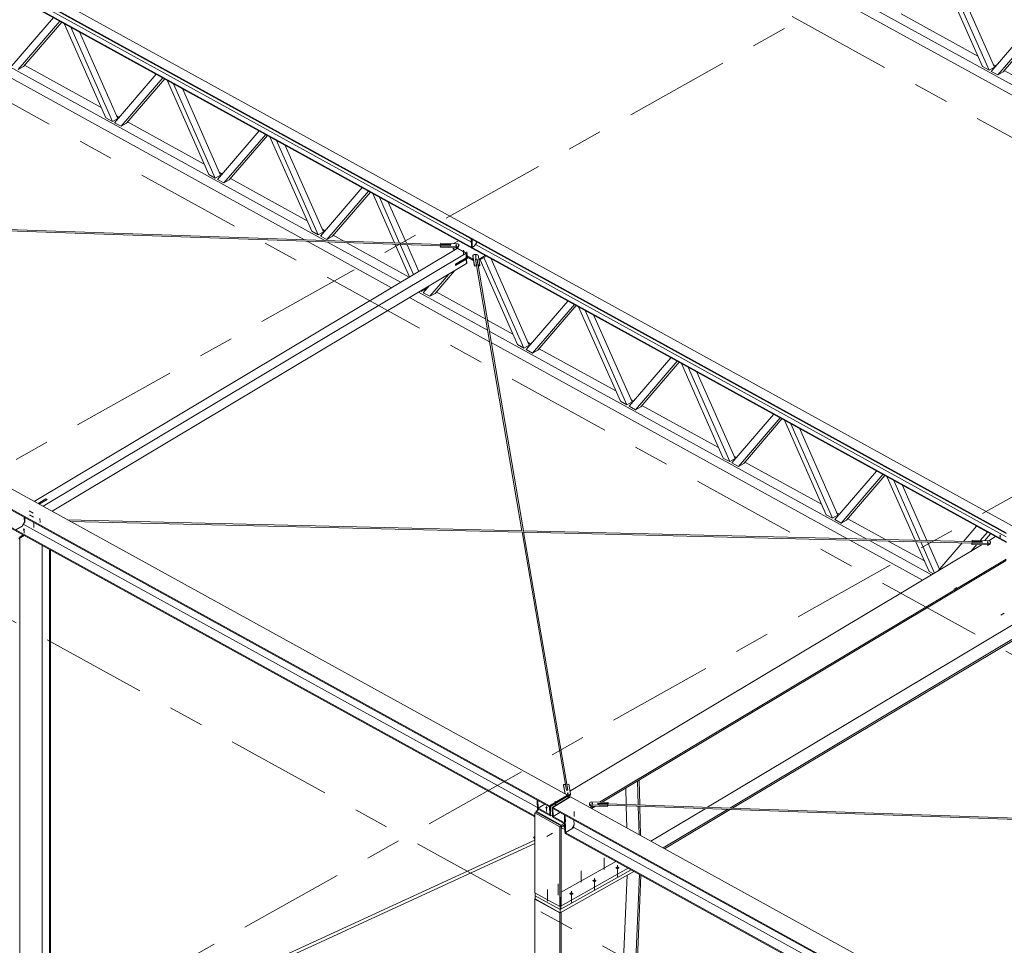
# Model space of a CAD drawing. Header units: millimetres. Extents: x -260 to 160, y -50 to 247.
# Tile 24 of 74: x -165 to -137, y 111 to 137. Entities that reach past the tile are written whole.
import ezdxf

# ---------------------------------------------------------------- set-up
doc = ezdxf.new("R2010")
doc.units = ezdxf.units.MM
for name, pattern in [('XKITLINE00', [0]), ('XKITLINE02', [4, 2, -2]), ('XKITLINE03', [6, 3, -1, 1, -1])]:
    doc.linetypes.add(name, pattern=pattern)
for name, color, linetype, lineweight in [('Element', 2, 'Continuous', 0), ('Spoina', 1, 'Continuous', 0), ('Śruba', 3, 'Continuous', 0)]:
    doc.layers.add(name, color=color, linetype=linetype, lineweight=lineweight)

msp = doc.modelspace()

# ---------------------------------------------------------------- hatches: boundary and pattern name
at = {"layer": 'Śruba'}
for points in [[(-152.237, 130.756), (-152.242, 130.756), (-152.246, 130.757), (-152.25, 130.759), (-152.253, 130.761), (-152.255, 130.764), (-152.257, 130.766), (-152.257, 130.769), (-152.257, 130.772), (-152.256, 130.775), (-152.253, 130.777), (-152.25, 130.779), (-152.247, 130.781), (-152.242, 130.783), (-152.238, 130.784), (-152.233, 130.784), (-152.228, 130.784), (-152.223, 130.783), (-152.219, 130.782), (-152.215, 130.78), (-152.212, 130.778), (-152.209, 130.776), (-152.208, 130.773), (-152.207, 130.77), (-152.208, 130.768), (-152.209, 130.765), (-152.211, 130.762), (-152.214, 130.76), (-152.218, 130.758), (-152.222, 130.757), (-152.227, 130.756), (-152.232, 130.755)], [(-152.033, 130.589), (-152.038, 130.59), (-152.042, 130.591), (-152.046, 130.592), (-152.049, 130.595), (-152.052, 130.597), (-152.053, 130.6), (-152.054, 130.602), (-152.053, 130.605), (-152.052, 130.608), (-152.05, 130.611), (-152.047, 130.613), (-152.043, 130.615), (-152.039, 130.616), (-152.034, 130.617), (-152.029, 130.617), (-152.024, 130.617), (-152.02, 130.617), (-152.015, 130.615), (-152.011, 130.614), (-152.008, 130.612), (-152.006, 130.609), (-152.004, 130.607), (-152.004, 130.604), (-152.004, 130.601), (-152.006, 130.598), (-152.008, 130.596), (-152.011, 130.593), (-152.015, 130.592), (-152.019, 130.59), (-152.024, 130.589), (-152.028, 130.589)], [(-151.932, 130.533), (-151.937, 130.534), (-151.941, 130.535), (-151.945, 130.537), (-151.948, 130.539), (-151.95, 130.541), (-151.952, 130.544), (-151.952, 130.547), (-151.952, 130.549), (-151.951, 130.552), (-151.948, 130.555), (-151.945, 130.557), (-151.942, 130.559), (-151.937, 130.56), (-151.933, 130.561), (-151.928, 130.562), (-151.923, 130.561), (-151.918, 130.561), (-151.914, 130.56), (-151.91, 130.558), (-151.907, 130.556), (-151.904, 130.553), (-151.903, 130.551), (-151.902, 130.548), (-151.903, 130.545), (-151.904, 130.542), (-151.906, 130.54), (-151.909, 130.538), (-151.913, 130.536), (-151.917, 130.534), (-151.922, 130.533), (-151.927, 130.533)], [(-151.684, 130.452), (-151.689, 130.452), (-151.693, 130.454), (-151.697, 130.455), (-151.7, 130.457), (-151.703, 130.46), (-151.704, 130.462), (-151.705, 130.465), (-151.704, 130.468), (-151.703, 130.471), (-151.701, 130.473), (-151.698, 130.476), (-151.694, 130.477), (-151.69, 130.479), (-151.685, 130.48), (-151.68, 130.48), (-151.675, 130.48), (-151.671, 130.479), (-151.666, 130.478), (-151.663, 130.477), (-151.659, 130.474), (-151.657, 130.472), (-151.655, 130.469), (-151.655, 130.467), (-151.655, 130.464), (-151.657, 130.461), (-151.659, 130.459), (-151.662, 130.456), (-151.666, 130.454), (-151.67, 130.453), (-151.675, 130.452), (-151.68, 130.452)], [(-164.506, 122.677), (-164.512, 122.678), (-164.518, 122.679), (-164.523, 122.681), (-164.527, 122.684), (-164.53, 122.687), (-164.532, 122.691), (-164.533, 122.694), (-164.532, 122.698), (-164.53, 122.701), (-164.527, 122.705), (-164.524, 122.707), (-164.519, 122.71), (-164.513, 122.712), (-164.507, 122.713), (-164.501, 122.713), (-164.495, 122.713), (-164.489, 122.712), (-164.483, 122.711), (-164.478, 122.709), (-164.474, 122.706), (-164.471, 122.703), (-164.469, 122.7), (-164.468, 122.696), (-164.469, 122.692), (-164.471, 122.689), (-164.473, 122.686), (-164.477, 122.683), (-164.482, 122.68), (-164.488, 122.678), (-164.494, 122.677), (-164.5, 122.677)], [(-136.8, 122.502), (-136.805, 122.503), (-136.809, 122.504), (-136.813, 122.506), (-136.816, 122.508), (-136.819, 122.51), (-136.82, 122.513), (-136.821, 122.516), (-136.82, 122.519), (-136.819, 122.521), (-136.817, 122.524), (-136.814, 122.526), (-136.81, 122.528), (-136.806, 122.53), (-136.801, 122.53), (-136.796, 122.531), (-136.791, 122.531), (-136.787, 122.53), (-136.782, 122.529), (-136.778, 122.527), (-136.775, 122.525), (-136.773, 122.523), (-136.771, 122.52), (-136.771, 122.517), (-136.771, 122.514), (-136.772, 122.512), (-136.775, 122.509), (-136.778, 122.507), (-136.782, 122.505), (-136.786, 122.504), (-136.79, 122.503), (-136.795, 122.502)], [(-137.151, 122.331), (-137.156, 122.331), (-137.16, 122.332), (-137.164, 122.334), (-137.167, 122.336), (-137.17, 122.339), (-137.171, 122.341), (-137.172, 122.344), (-137.171, 122.347), (-137.17, 122.35), (-137.168, 122.352), (-137.165, 122.354), (-137.161, 122.356), (-137.157, 122.358), (-137.152, 122.359), (-137.147, 122.359), (-137.142, 122.359), (-137.138, 122.358), (-137.133, 122.357), (-137.129, 122.355), (-137.126, 122.353), (-137.124, 122.351), (-137.122, 122.348), (-137.122, 122.345), (-137.122, 122.343), (-137.124, 122.34), (-137.126, 122.337), (-137.129, 122.335), (-137.133, 122.333), (-137.137, 122.332), (-137.141, 122.331), (-137.146, 122.33)], [(-149.072, 115.204), (-149.077, 115.205), (-149.082, 115.206), (-149.085, 115.208), (-149.089, 115.21), (-149.091, 115.212), (-149.092, 115.215), (-149.093, 115.218), (-149.093, 115.221), (-149.091, 115.223), (-149.089, 115.226), (-149.086, 115.228), (-149.082, 115.23), (-149.078, 115.232), (-149.073, 115.232), (-149.068, 115.233), (-149.063, 115.233), (-149.059, 115.232), (-149.054, 115.231), (-149.051, 115.229), (-149.047, 115.227), (-149.045, 115.225), (-149.044, 115.222), (-149.043, 115.219), (-149.043, 115.216), (-149.045, 115.214), (-149.047, 115.211), (-149.05, 115.209), (-149.054, 115.207), (-149.058, 115.206), (-149.063, 115.205), (-149.068, 115.204)], [(-148.378, 114.916), (-148.383, 114.917), (-148.387, 114.918), (-148.391, 114.92), (-148.394, 114.922), (-148.396, 114.924), (-148.398, 114.927), (-148.398, 114.93), (-148.398, 114.933), (-148.397, 114.935), (-148.394, 114.938), (-148.391, 114.94), (-148.388, 114.942), (-148.383, 114.943), (-148.379, 114.944), (-148.374, 114.945), (-148.369, 114.945), (-148.364, 114.944), (-148.36, 114.943), (-148.356, 114.941), (-148.353, 114.939), (-148.35, 114.937), (-148.349, 114.934), (-148.348, 114.931), (-148.349, 114.928), (-148.35, 114.926), (-148.352, 114.923), (-148.355, 114.921), (-148.359, 114.919), (-148.363, 114.917), (-148.368, 114.916), (-148.373, 114.916)], [(-149.676, 114.795), (-149.682, 114.796), (-149.687, 114.797), (-149.692, 114.799), (-149.696, 114.802), (-149.7, 114.805), (-149.701, 114.808), (-149.702, 114.812), (-149.702, 114.816), (-149.7, 114.819), (-149.697, 114.822), (-149.693, 114.825), (-149.688, 114.828), (-149.683, 114.83), (-149.677, 114.831), (-149.671, 114.831), (-149.664, 114.831), (-149.658, 114.83), (-149.653, 114.829), (-149.648, 114.827), (-149.644, 114.824), (-149.641, 114.821), (-149.639, 114.817), (-149.638, 114.814), (-149.638, 114.81), (-149.64, 114.807), (-149.643, 114.803), (-149.647, 114.8), (-149.652, 114.798), (-149.657, 114.796), (-149.663, 114.795), (-149.67, 114.794)], [(-147.667, 113.074), (-147.678, 113.076), (-147.687, 113.079), (-147.696, 113.083), (-147.703, 113.088), (-147.709, 113.093), (-147.712, 113.099), (-147.713, 113.105), (-147.712, 113.111), (-147.709, 113.117), (-147.703, 113.123), (-147.696, 113.128), (-147.687, 113.132), (-147.678, 113.135), (-147.667, 113.136), (-147.656, 113.137), (-147.645, 113.136), (-147.634, 113.135), (-147.624, 113.132), (-147.615, 113.128), (-147.608, 113.123), (-147.603, 113.117), (-147.6, 113.111), (-147.599, 113.105), (-147.6, 113.099), (-147.603, 113.093), (-147.608, 113.088), (-147.615, 113.083), (-147.624, 113.079), (-147.634, 113.076), (-147.645, 113.074), (-147.656, 113.073)], [(-148.321, 112.708), (-148.331, 112.709), (-148.341, 112.712), (-148.35, 112.716), (-148.357, 112.721), (-148.362, 112.727), (-148.366, 112.733), (-148.367, 112.739), (-148.366, 112.745), (-148.362, 112.751), (-148.357, 112.756), (-148.35, 112.761), (-148.341, 112.765), (-148.331, 112.768), (-148.321, 112.77), (-148.309, 112.771), (-148.298, 112.77), (-148.288, 112.768), (-148.278, 112.765), (-148.269, 112.761), (-148.262, 112.756), (-148.257, 112.751), (-148.253, 112.745), (-148.252, 112.739), (-148.253, 112.733), (-148.257, 112.727), (-148.262, 112.721), (-148.269, 112.716), (-148.278, 112.712), (-148.288, 112.709), (-148.298, 112.708), (-148.309, 112.707)], [(-148.974, 112.341), (-148.985, 112.343), (-148.995, 112.346), (-149.004, 112.35), (-149.011, 112.355), (-149.016, 112.36), (-149.019, 112.366), (-149.02, 112.372), (-149.019, 112.379), (-149.016, 112.385), (-149.011, 112.39), (-149.004, 112.395), (-148.995, 112.399), (-148.985, 112.402), (-148.974, 112.404), (-148.963, 112.404), (-148.952, 112.404), (-148.941, 112.402), (-148.931, 112.399), (-148.923, 112.395), (-148.916, 112.39), (-148.91, 112.385), (-148.907, 112.379), (-148.906, 112.372), (-148.907, 112.366), (-148.91, 112.36), (-148.916, 112.355), (-148.923, 112.35), (-148.931, 112.346), (-148.941, 112.343), (-148.952, 112.341), (-148.963, 112.341)]]:
    msp.add_hatch(color=256, dxfattribs=at).paths.add_polyline_path(points, flags=17)

# ---------------------------------------------------------------- linework, layer by layer
at = {"layer": 'Element', "linetype": 'XKITLINE00', "lineweight": 0}
for p, q in [((-151.719, 143.727), (-125.539, 129.309)), ((-152.086, 143.632), (-125.797, 129.154)), ((-166.719, 139.475), (-136.373, 122.762)), ((-136.625, 122.612), (-166.97, 139.325)), ((-136.624, 122.589), (-166.969, 139.301)), ((-136.618, 122.355), (-166.963, 139.067)), ((-166.844, 139.139), (-151.803, 130.855)), ((-166.653, 138.874), (-136.617, 122.332)), ((-137.294, 135.839), (-138.478, 138.516)), ((-137.11, 135.737), (-138.294, 138.415)), ((-138.045, 138.278), (-136.959, 135.822)), ((-164.85, 135.855), (-163.666, 137.228)), ((-139.601, 137.333), (-137.425, 136.134)), ((-164.665, 135.753), (-163.481, 137.127)), ((-163.428, 137.098), (-164.514, 135.838)), ((-162.175, 134.382), (-163.359, 137.06)), ((-161.991, 134.28), (-163.175, 136.958)), ((-137.049, 135.703), (-135.865, 137.077)), ((-136.864, 135.602), (-135.68, 136.975)), ((-135.627, 136.946), (-136.713, 135.686)), ((-162.926, 136.821), (-161.84, 134.365)), ((-164.92, 135.838), (-155.965, 130.906)), ((-164.514, 135.838), (-164.665, 135.753)), ((-164.482, 135.876), (-162.306, 134.677)), ((-137.11, 135.737), (-137.294, 135.839)), ((-136.959, 135.822), (-137.11, 135.737)), ((-136.992, 135.896), (-136.918, 135.855)), ((-165.286, 135.743), (-156.541, 130.926)), ((-161.929, 134.247), (-160.745, 135.62)), ((-136.864, 135.602), (-137.049, 135.703)), ((-136.713, 135.686), (-136.864, 135.602)), ((-136.681, 135.724), (-134.505, 134.526)), ((-161.745, 134.145), (-160.561, 135.519)), ((-160.508, 135.489), (-161.594, 134.23)), ((-159.255, 132.774), (-160.439, 135.451)), ((-159.071, 132.672), (-160.255, 135.35)), ((-160.006, 135.213), (-158.92, 132.757)), ((-161.873, 134.439), (-161.799, 134.398)), ((-161.991, 134.28), (-162.175, 134.382)), ((-161.84, 134.365), (-161.991, 134.28)), ((-161.745, 134.145), (-161.929, 134.247)), ((-161.594, 134.23), (-161.745, 134.145)), ((-161.562, 134.268), (-159.386, 133.069)), ((-159.009, 132.638), (-157.825, 134.012)), ((-158.825, 132.537), (-157.641, 133.91)), ((-157.588, 133.881), (-158.674, 132.621)), ((-156.335, 131.165), (-157.519, 133.843)), ((-156.15, 131.064), (-157.334, 133.741)), ((-157.086, 133.604), (-156, 131.148)), ((-159.071, 132.672), (-159.255, 132.774)), ((-158.92, 132.757), (-159.071, 132.672)), ((-158.952, 132.831), (-158.879, 132.79)), ((-158.825, 132.537), (-159.009, 132.638)), ((-158.674, 132.621), (-158.825, 132.537)), ((-158.641, 132.659), (-156.465, 131.461)), ((-156.089, 131.03), (-154.905, 132.404)), ((-155.905, 130.929), (-154.721, 132.302)), ((-154.668, 132.273), (-155.754, 131.013)), ((-153.981, 130.837), (-154.599, 132.235)), ((-153.839, 130.832), (-154.414, 132.133)), ((-153.648, 130.825), (-154.165, 131.996)), ((-179.424, 131.88), (-149.079, 115.168)), ((-179.927, 131.58), (-149.582, 114.867)), ((-179.926, 131.551), (-149.581, 114.838)), ((-165.867, 131.25), (-152.391, 130.782)), ((-165.856, 131.207), (-152.682, 130.75)), ((-156.15, 131.064), (-156.335, 131.165)), ((-156, 131.148), (-156.15, 131.064)), ((-156.032, 131.222), (-155.958, 131.182)), ((-179.578, 130.869), (-150.001, 114.58)), ((-179.577, 130.84), (-150.001, 114.551)), ((-156.459, 130.881), (-154.07, 129.565)), ((-155.905, 130.929), (-156.089, 131.03)), ((-155.754, 131.013), (-155.905, 130.929)), ((-155.884, 130.861), (-153.812, 129.72)), ((-155.721, 131.051), (-155.424, 130.887)), ((-155.342, 130.842), (-153.568, 129.865)), ((-153.555, 129.874), (-153.962, 130.794)), ((-153.444, 129.94), (-153.82, 130.789)), ((-152.675, 130.798), (-152.67, 130.828)), ((-152.675, 130.792), (-152.675, 130.798)), ((-152.39, 130.788), (-152.675, 130.798)), ((-152.67, 130.828), (-152.19, 130.812)), ((-152.394, 130.763), (-152.39, 130.788)), ((-152.307, 130.816), (-152.17, 130.897)), ((-152.19, 130.812), (-152.158, 130.79)), ((-152.158, 130.79), (-152.165, 130.745)), ((-152.157, 130.761), (-152.158, 130.79)), ((-151.799, 130.719), (-151.805, 130.95)), ((-151.785, 130.939), (-151.779, 130.708)), ((-151.711, 130.748), (-151.662, 130.837)), ((-151.687, 130.792), (-136.621, 122.494)), ((-151.662, 130.837), (-151.663, 130.872)), ((-164.213, 123.503), (-152.206, 130.68)), ((-163.96, 123.363), (-151.952, 130.54)), ((-153.295, 130.029), (-153.629, 130.783)), ((-152.684, 130.742), (-152.679, 130.773)), ((-152.683, 130.713), (-152.684, 130.742)), ((-152.204, 130.726), (-152.684, 130.742)), ((-152.203, 130.696), (-152.683, 130.713)), ((-152.679, 130.773), (-152.394, 130.763)), ((-152.393, 130.77), (-152.392, 130.779)), ((-152.392, 130.779), (-152.392, 130.78)), ((-152.32, 130.691), (-152.32, 130.7)), ((-152.319, 130.656), (-152.32, 130.691)), ((-152.32, 130.691), (-152.251, 130.653)), ((-152.319, 130.656), (-152.281, 130.635)), ((-152.195, 130.686), (-152.206, 130.68)), ((-151.952, 130.54), (-152.206, 130.68)), ((-152.206, 130.68), (-151.952, 130.54)), ((-152.165, 130.745), (-152.204, 130.726)), ((-152.203, 130.696), (-152.204, 130.726)), ((-152.203, 130.696), (-152.164, 130.716)), ((-151.942, 130.546), (-152.195, 130.686)), ((-152.164, 130.716), (-152.165, 130.745)), ((-152.164, 130.716), (-152.157, 130.761)), ((-151.942, 130.546), (-151.952, 130.54)), ((-151.948, 130.412), (-151.952, 130.54)), ((-151.952, 130.54), (-151.948, 130.412)), ((-151.938, 130.418), (-151.942, 130.546)), ((-151.799, 130.719), (-151.779, 130.708)), ((-151.779, 130.708), (-151.711, 130.748)), ((-151.726, 130.504), (-151.648, 130.51)), ((-151.648, 130.51), (-151.609, 130.492)), ((-151.944, 130.248), (-163.701, 123.221)), ((-151.948, 130.412), (-152.25, 130.231)), ((-152.25, 130.231), (-152.249, 130.196)), ((-152.249, 130.202), (-151.887, 130.418)), ((-152.249, 130.196), (-151.947, 130.377)), ((-151.953, 130.379), (-151.947, 130.377)), ((-151.953, 130.379), (-151.947, 130.377)), ((-151.948, 130.412), (-151.938, 130.418)), ((-151.947, 130.377), (-151.937, 130.383)), ((-151.947, 130.377), (-151.944, 130.248)), ((-151.947, 130.377), (-151.944, 130.248)), ((-151.944, 130.248), (-151.934, 130.254)), ((-151.942, 130.385), (-151.937, 130.383)), ((-151.94, 130.482), (-151.762, 130.384)), ((-151.939, 130.447), (-151.761, 130.349)), ((-151.938, 130.423), (-151.918, 130.435)), ((-151.937, 130.383), (-151.934, 130.254)), ((-151.761, 130.349), (-151.762, 130.384)), ((-151.762, 130.384), (-151.746, 130.384)), ((-151.761, 130.349), (-151.74, 130.349)), ((-151.758, 130.481), (-151.726, 130.504)), ((-151.757, 130.451), (-151.758, 130.481)), ((-151.711, 130.206), (-151.758, 130.481)), ((-151.757, 130.451), (-151.71, 130.177)), ((-151.686, 130.373), (-151.673, 130.374)), ((-151.686, 130.373), (-151.658, 130.21)), ((-151.679, 130.371), (-151.684, 130.362)), ((-151.664, 130.377), (-151.679, 130.371)), ((-151.649, 130.373), (-151.664, 130.377)), ((-151.656, 130.375), (-151.643, 130.376)), ((-151.643, 130.361), (-151.649, 130.373)), ((-151.643, 130.361), (-151.643, 130.376)), ((-151.615, 130.213), (-151.643, 130.376)), ((-150.325, 122.668), (-151.643, 130.361)), ((-151.609, 130.492), (-151.562, 130.217)), ((-151.591, 130.388), (-151.56, 130.388)), ((-151.585, 130.353), (-151.559, 130.353)), ((-151.56, 130.388), (-151.409, 130.478)), ((-151.559, 130.353), (-151.56, 130.388)), ((-151.559, 130.353), (-151.378, 130.461)), ((-150.494, 127.949), (-151.558, 130.354)), ((-150.31, 127.847), (-151.447, 130.42)), ((-151.245, 130.388), (-150.159, 127.932)), ((-152.984, 129.32), (-152.441, 129.951)), ((-152.28, 130.047), (-152.834, 129.405)), ((-151.658, 130.21), (-151.711, 130.206)), ((-151.71, 130.177), (-151.711, 130.206)), ((-151.71, 130.177), (-151.657, 130.181)), ((-151.657, 130.181), (-151.658, 130.21)), ((-150.368, 122.669), (-151.657, 130.196)), ((-151.562, 130.217), (-151.615, 130.213)), ((-151.615, 130.198), (-151.615, 130.213)), ((-151.612, 130.184), (-151.561, 130.188)), ((-151.561, 130.188), (-151.562, 130.217)), ((-153.299, 129.438), (-151.343, 128.36)), ((-153.251, 129.467), (-153.23, 129.456)), ((-153.23, 129.456), (-153.238, 129.474)), ((-153.079, 129.54), (-153.23, 129.456)), ((-153.169, 129.422), (-153.002, 129.615)), ((-152.984, 129.32), (-153.169, 129.422)), ((-153.079, 129.54), (-153.09, 129.563)), ((-153.056, 129.583), (-153.038, 129.573)), ((-152.834, 129.405), (-152.984, 129.32)), ((-152.801, 129.443), (-151.396, 128.669)), ((-153.558, 129.283), (-151.287, 128.032)), ((-150.249, 127.814), (-149.065, 129.187)), ((-150.064, 127.712), (-148.88, 129.085)), ((-148.827, 129.056), (-149.913, 127.797)), ((-147.574, 126.341), (-148.758, 129.018)), ((-147.39, 126.239), (-148.574, 128.917)), ((-151.348, 128.643), (-150.625, 128.244)), ((-148.325, 128.78), (-147.239, 126.324)), ((-151.295, 128.334), (-140.582, 122.434)), ((-151.239, 128.006), (-141.146, 122.447)), ((-150.192, 128.006), (-150.118, 127.965)), ((-150.31, 127.847), (-150.494, 127.949)), ((-150.159, 127.932), (-150.31, 127.847)), ((-150.064, 127.712), (-150.249, 127.814)), ((-149.913, 127.797), (-150.064, 127.712)), ((-149.881, 127.834), (-147.705, 126.636)), ((-147.329, 126.205), (-146.145, 127.579)), ((-147.144, 126.104), (-145.96, 127.477)), ((-145.907, 127.448), (-146.993, 126.188)), ((-144.654, 124.732), (-145.838, 127.41)), ((-144.47, 124.631), (-145.654, 127.308)), ((-145.405, 127.171), (-144.319, 124.715)), ((-147.39, 126.239), (-147.574, 126.341)), ((-147.239, 126.324), (-147.39, 126.239)), ((-147.272, 126.397), (-147.198, 126.357)), ((-147.144, 126.104), (-147.329, 126.205)), ((-146.993, 126.188), (-147.144, 126.104)), ((-146.961, 126.226), (-144.785, 125.028)), ((-144.408, 124.597), (-143.224, 125.97)), ((-144.224, 124.495), (-143.04, 125.869)), ((-142.987, 125.84), (-144.073, 124.58)), ((-141.734, 123.124), (-142.918, 125.802)), ((-141.549, 123.022), (-142.733, 125.7)), ((-142.485, 125.563), (-141.399, 123.107)), ((-144.47, 124.631), (-144.654, 124.732)), ((-144.319, 124.715), (-144.47, 124.631)), ((-144.351, 124.789), (-144.278, 124.749)), ((-144.224, 124.495), (-144.408, 124.597)), ((-144.073, 124.58), (-144.224, 124.495)), ((-144.04, 124.618), (-141.865, 123.42)), ((-141.488, 122.989), (-140.304, 124.362)), ((-141.304, 122.887), (-140.12, 124.261)), ((-140.067, 124.232), (-141.153, 122.972)), ((-139.205, 122.401), (-139.998, 124.193)), ((-139.064, 122.397), (-139.813, 124.092)), ((-138.874, 122.393), (-139.564, 123.955)), ((-164.102, 123.441), (-163.877, 123.576)), ((-163.877, 123.57), (-164.096, 123.438)), ((-164.071, 123.425), (-163.846, 123.559)), ((-163.877, 123.57), (-163.877, 123.576)), ((-163.877, 123.576), (-163.846, 123.559)), ((-163.851, 123.556), (-163.877, 123.57)), ((-164.489, 122.912), (-164.493, 123.051)), ((-163.262, 122.979), (-150.36, 122.669)), ((-141.549, 123.022), (-141.734, 123.124)), ((-141.399, 123.107), (-141.549, 123.022)), ((-141.304, 122.887), (-141.488, 122.989)), ((-141.431, 123.181), (-141.358, 123.14)), ((-141.153, 122.972), (-141.304, 122.887)), ((-141.12, 123.01), (-140.051, 122.421)), ((-164.728, 122.694), (-164.55, 122.801)), ((-164.55, 122.801), (-164.489, 122.912)), ((-164.52, 122.855), (-149.928, 114.819)), ((-163.183, 122.935), (-150.361, 122.627)), ((-137.834, 122.368), (-137.463, 122.797)), ((-137.463, 122.797), (-137.156, 122.628)), ((-137.463, 122.797), (-137.463, 122.797)), ((-164.617, 122.458), (-164.649, 122.439)), ((-164.524, 122.549), (-164.637, 122.482)), ((-164.493, 122.532), (-164.636, 122.447)), ((-164.617, 90.252), (-164.617, 122.458)), ((-149.135, 115.471), (-150.362, 122.636)), ((-150.329, 122.668), (-137.306, 122.355)), ((-149.064, 115.312), (-150.319, 122.634)), ((-150.317, 122.626), (-137.596, 122.32)), ((-141.066, 122.403), (-138.997, 121.264)), ((-137.358, 122.393), (-137.156, 122.628)), ((-137.231, 122.39), (-137.068, 122.58)), ((-137.156, 122.628), (-137.156, 122.628)), ((-137.119, 122.387), (-136.926, 122.502)), ((-163.981, 107.464), (-163.981, 122.251)), ((-163.776, 107.559), (-163.776, 122.137)), ((-149.004, 115.283), (-137.304, 122.276)), ((-140.502, 122.39), (-138.739, 121.419)), ((-139.972, 122.377), (-138.944, 121.811)), ((-138.814, 121.516), (-139.186, 122.358)), ((-138.654, 121.47), (-139.045, 122.355)), ((-138.514, 121.579), (-138.855, 122.35)), ((-138.559, 121.526), (-137.869, 122.326)), ((-137.624, 122.085), (-137.456, 122.28)), ((-137.597, 122.312), (-137.593, 122.343)), ((-137.597, 122.283), (-137.597, 122.312)), ((-137.117, 122.301), (-137.597, 122.312)), ((-137.116, 122.272), (-137.597, 122.283)), ((-137.593, 122.343), (-137.309, 122.336)), ((-137.59, 122.368), (-137.586, 122.399)), ((-137.59, 122.362), (-137.59, 122.368)), ((-137.305, 122.361), (-137.59, 122.368)), ((-137.586, 122.399), (-137.106, 122.387)), ((-137.356, 122.245), (-137.329, 122.277)), ((-137.309, 122.336), (-137.305, 122.361)), ((-137.308, 122.344), (-137.307, 122.352)), ((-137.307, 122.352), (-137.306, 122.353)), ((-137.078, 122.321), (-137.117, 122.301)), ((-137.116, 122.272), (-137.117, 122.301)), ((-137.116, 122.272), (-137.078, 122.291)), ((-137.106, 122.387), (-137.073, 122.366)), ((-137.073, 122.366), (-137.078, 122.321)), ((-137.078, 122.291), (-137.072, 122.336)), ((-137.078, 122.291), (-137.078, 122.321)), ((-137.072, 122.336), (-137.073, 122.366)), ((-163.744, 107.574), (-163.744, 122.12)), ((-148.169, 114.967), (-136.627, 121.865)), ((-148.094, 114.964), (-136.621, 121.821)), ((-138.69, 121.448), (-138.814, 121.516)), ((-145.099, 114.823), (-136.423, 120.008)), ((-144.468, 114.801), (-136.226, 119.726)), ((-144.393, 114.799), (-136.22, 119.682)), ((-149.186, 115.467), (-149.133, 115.471)), ((-149.185, 115.438), (-149.186, 115.467)), ((-149.141, 115.202), (-149.186, 115.467)), ((-149.145, 115.204), (-149.185, 115.438)), ((-149.133, 115.471), (-149.105, 115.308)), ((-149.09, 115.474), (-149.037, 115.478)), ((-149.09, 115.459), (-149.09, 115.474)), ((-149.062, 115.312), (-149.09, 115.474)), ((-149.037, 115.478), (-148.99, 115.204)), ((-147.085, 115.565), (-147.087, 115.566)), ((-147.085, 115.565), (-147.045, 115.589)), ((-147.067, 114.891), (-147.085, 115.565)), ((-147.045, 115.589), (-147.046, 115.59)), ((-147.026, 114.89), (-147.045, 115.589)), ((-149.582, 114.867), (-149.079, 115.168)), ((-149.582, 114.859), (-149.079, 115.159)), ((-149.059, 115.148), (-149.561, 114.848)), ((-149.105, 115.308), (-149.062, 115.312)), ((-149.022, 115.181), (-149.093, 115.175)), ((-149.092, 115.309), (-149.083, 115.313)), ((-149.083, 115.313), (-149.075, 115.311)), ((-149.079, 115.168), (-149.079, 115.159)), ((-149.079, 115.159), (-149.059, 115.148)), ((-149.06, 115.149), (-149.021, 115.152)), ((-149.057, 115.091), (-149.059, 115.148)), ((-148.99, 115.204), (-149.022, 115.181)), ((-149.021, 115.152), (-149.022, 115.181)), ((-149.021, 115.152), (-148.989, 115.175)), ((-148.989, 115.175), (-148.99, 115.204)), ((-147.41, 114.903), (-147.422, 115.365)), ((-149.926, 114.732), (-149.934, 115.033)), ((-149.908, 114.802), (-149.914, 115.022)), ((-149.719, 114.914), (-149.91, 114.801)), ((-149.581, 114.838), (-149.582, 114.867)), ((-149.575, 114.616), (-149.582, 114.859)), ((-149.561, 114.848), (-149.582, 114.859)), ((-149.511, 114.82), (-149.008, 115.12)), ((-148.988, 115.118), (-149.491, 114.817)), ((-149.008, 115.12), (-148.995, 115.113)), ((-148.988, 115.118), (-118.643, 98.405)), ((-148.448, 114.91), (-148.441, 114.955)), ((-148.447, 114.881), (-148.448, 114.91)), ((-148.416, 114.889), (-148.448, 114.91)), ((-148.447, 114.881), (-148.415, 114.859)), ((-148.441, 114.955), (-148.402, 114.975)), ((-148.415, 114.859), (-148.416, 114.889)), ((-147.936, 114.872), (-148.416, 114.889)), ((-148.415, 114.859), (-147.935, 114.843)), ((-148.402, 114.975), (-147.922, 114.958)), ((-148.213, 114.928), (-148.215, 114.914)), ((-148.215, 114.913), (-148.214, 114.92)), ((-148.215, 114.914), (-148.215, 114.913)), ((-148.215, 114.913), (-147.931, 114.903)), ((-148.213, 114.93), (-148.211, 114.937)), ((-148.212, 114.931), (-148.213, 114.928)), ((-148.212, 114.931), (-135.461, 114.488)), ((-148.211, 114.931), (-148.211, 114.937)), ((-147.927, 114.927), (-148.211, 114.937)), ((-147.931, 114.903), (-147.936, 114.872)), ((-147.935, 114.843), (-147.936, 114.872)), ((-147.935, 114.843), (-147.93, 114.873)), ((-147.93, 114.873), (-147.931, 114.903)), ((-147.93, 114.879), (-135.463, 114.446)), ((-147.922, 114.958), (-147.927, 114.927)), ((-147.927, 114.921), (-147.927, 114.927)), ((-147.921, 114.929), (-147.922, 114.958)), ((-147.922, 114.921), (-147.921, 114.929)), ((-147.392, 114.238), (-147.409, 114.861)), ((-149.961, 114.686), (-150.001, 114.663)), ((-150.001, 114.663), (-149.291, 114.272)), ((-150.001, 112.397), (-150.001, 114.663)), ((-149.962, 114.711), (-149.884, 114.757)), ((-149.961, 114.686), (-149.962, 114.711)), ((-149.962, 114.711), (-149.252, 114.32)), ((-149.251, 114.295), (-149.961, 114.686)), ((-149.91, 114.801), (-149.575, 114.616)), ((-149.909, 114.771), (-149.91, 114.801)), ((-149.574, 114.587), (-149.909, 114.771)), ((-149.906, 114.744), (-149.907, 114.77)), ((-149.575, 114.616), (-149.575, 114.616)), ((-149.575, 114.616), (-149.574, 114.587)), ((-149.574, 114.596), (-149.575, 114.616)), ((-149.554, 114.584), (-149.574, 114.596)), ((-149.574, 114.587), (-149.567, 114.591)), ((-149.554, 114.584), (-149.561, 114.848)), ((-149.505, 114.614), (-149.554, 114.584)), ((-149.503, 114.556), (-149.511, 114.82)), ((-149.511, 114.82), (-149.49, 114.808)), ((-149.491, 114.817), (-119.145, 98.105)), ((-149.491, 114.817), (-149.49, 114.788)), ((-149.484, 114.566), (-149.49, 114.808)), ((-149.49, 114.788), (-119.145, 98.076)), ((-149.484, 114.566), (-149.293, 114.68)), ((-149.157, 114.388), (-149.163, 114.608)), ((-149.143, 114.597), (-149.13, 114.104)), ((-148.43, 114.81), (-148.352, 114.857)), ((-148.389, 114.788), (-148.277, 114.855)), ((-147.044, 114.047), (-147.066, 114.849)), ((-147.003, 114.024), (-147.025, 114.848)), ((-146.708, 113.862), (-145.165, 114.783)), ((-146.36, 113.67), (-144.534, 114.761)), ((-146.319, 113.648), (-144.459, 114.759)), ((-149.503, 114.556), (-149.483, 114.545)), ((-149.483, 114.537), (-149.484, 114.566)), ((-149.484, 114.566), (-149.149, 114.382)), ((-149.483, 114.545), (-149.484, 114.566)), ((-149.148, 114.352), (-149.483, 114.537)), ((-149.252, 114.32), (-149.173, 114.366)), ((-149.252, 114.32), (-149.25, 114.273)), ((-149.25, 114.273), (-149.156, 114.329)), ((-149.19, 114.309), (-149.155, 114.294)), ((-149.15, 114.115), (-149.156, 114.357)), ((-149.149, 114.382), (-149.147, 114.383)), ((-149.149, 114.382), (-149.148, 114.352)), ((-149.146, 114.353), (-149.148, 114.352)), ((-148.951, 114.21), (-148.89, 114.321)), ((-148.898, 114.252), (-148.9, 114.303)), ((-148.89, 114.321), (-148.894, 114.46)), ((-149.251, 114.295), (-149.291, 114.272)), ((-149.291, 114.272), (-149.291, 112.005)), ((-149.251, 112.028), (-149.251, 114.295)), ((-149.251, 114.237), (-149.225, 114.288)), ((-149.251, 114.273), (-149.25, 114.273)), ((-149.152, 114.193), (-149.251, 114.237)), ((-149.225, 114.288), (-149.154, 114.256)), ((-149.225, 114.288), (-149.225, 114.288)), ((-149.15, 114.115), (-149.13, 114.104)), ((-149.142, 114.107), (-149.138, 114.108)), ((-149.141, 114.077), (-149.142, 114.107)), ((-149.142, 114.107), (-119.565, 97.817)), ((-149.141, 114.077), (-119.565, 97.789)), ((-149.13, 114.104), (-148.951, 114.21)), ((-148.943, 114.225), (-148.898, 114.252)), ((-148.898, 114.252), (-134.32, 106.223)), ((-164.348, 107.202), (-150.001, 113.798)), ((-164.157, 107.383), (-150.001, 113.893)), ((-150.001, 113.992), (-150.036, 113.973)), ((-150.036, 113.973), (-150.001, 113.989)), ((-150.036, 113.973), (-150.001, 113.907)), ((-149.251, 112.414), (-147.7, 113.284)), ((-149.281, 112.011), (-147.352, 113.092)), ((-149.281, 111.922), (-147.272, 113.048)), ((-147.272, 113.048), (-149.281, 111.922)), ((-147.192, 113.004), (-149.281, 111.833)), ((-147.66, 97.764), (-147.031, 112.915)), ((-147.952, 99.235), (-147.385, 112.896)), ((-147.622, 97.743), (-146.992, 112.894)), ((-150.001, 112.397), (-149.291, 112.005)), ((-149.991, 112.313), (-149.991, 112.391)), ((-149.991, 112.224), (-150.001, 112.218)), ((-150.001, 112.218), (-149.291, 111.827)), ((-150.001, 82.196), (-150.001, 112.218)), ((-149.991, 112.224), (-149.991, 112.313)), ((-149.991, 112.313), (-149.281, 111.922)), ((-149.281, 111.922), (-149.991, 112.313)), ((-149.281, 111.833), (-149.991, 112.224)), ((-149.291, 112.005), (-149.251, 112.028)), ((-149.251, 111.85), (-149.291, 111.827)), ((-149.291, 111.827), (-149.291, 81.805)), ((-149.281, 111.922), (-149.281, 112.011)), ((-149.281, 111.922), (-149.281, 111.833)), ((-149.251, 81.828), (-149.251, 111.85))]:
    msp.add_line(p, q, dxfattribs=at)
at = {"layer": 'Spoina', "linetype": 'XKITLINE03', "lineweight": 0}
for p, q in [((-204.855, 102.206), (-80.144, 172.099)), ((-195.257, 166.208), (62.439, 24.284)), ((-189.637, 93.825), (-64.926, 163.718)), ((-208.457, 158.81), (49.239, 16.886)), ((-221.657, 151.412), (36.039, 9.488))]:
    msp.add_line(p, q, dxfattribs=at)
at = {"layer": 'Śruba', "linetype": 'XKITLINE00', "lineweight": 0}
for p, q in [((-152.233, 130.796), (-152.23, 130.679)), ((-152.026, 130.502), (-152.03, 130.634)), ((-151.925, 130.446), (-151.928, 130.578)), ((-151.681, 130.492), (-151.677, 130.375)), ((-164.501, 122.729), (-164.498, 122.597)), ((-136.794, 122.461), (-136.797, 122.549)), ((-137.147, 122.373), (-137.144, 122.241)), ((-149.069, 115.246), (-149.065, 115.115)), ((-148.374, 114.958), (-148.371, 114.827)), ((-149.667, 114.702), (-149.671, 114.848)), ((-147.656, 113.179), (-147.656, 112.853)), ((-148.309, 112.813), (-148.309, 112.486)), ((-148.963, 112.447), (-148.963, 112.12))]:
    msp.add_line(p, q, dxfattribs=at)
at = {"layer": 'Śruba', "linetype": 'XKITLINE02', "lineweight": 0}
for p, q in [((-164.479, 123.034), (-164.475, 122.902)), ((-164.351, 123.234), (-164.237, 123.171)), ((-164.348, 123.117), (-164.234, 123.054)), ((-164.048, 123.021), (-164.045, 122.904)), ((-164.225, 122.894), (-164.221, 122.762)), ((-138.024, 121.061), (-138.112, 121.011)), ((-136.778, 120.271), (-136.678, 120.327)), ((-149.416, 114.852), (-149.42, 114.998)), ((-148.883, 114.559), (-148.887, 114.705)), ((-149.134, 114.408), (-149.138, 114.555)), ((-149.661, 113.996), (-149.497, 114.088)), ((-148.036, 113.389), (-148.036, 113.062)), ((-148.69, 113.023), (-148.69, 112.696)), ((-149.344, 112.656), (-149.344, 112.33)), ((-149.645, 112.487), (-149.645, 112.16)), ((-149.265, 112.278), (-149.265, 111.951))]:
    msp.add_line(p, q, dxfattribs=at)

doc.saveas('drawing.dxf')
